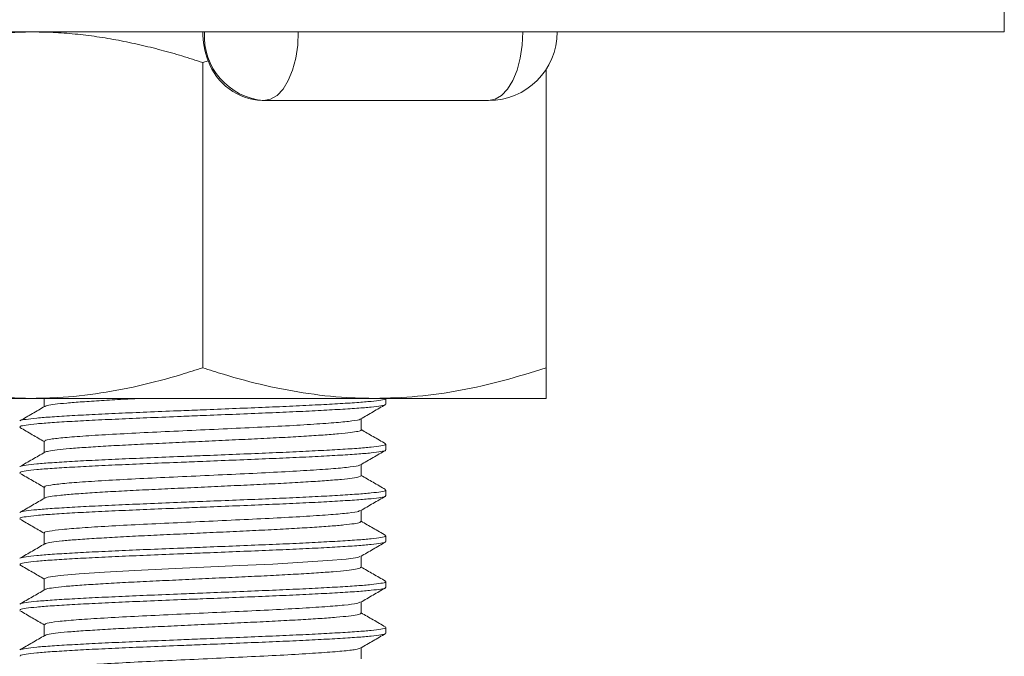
# Model space of a CAD drawing. Header units: millimetres. Extents: x 0 to 210, y 0 to 297.
# Tile 9 of 18: x 68 to 90, y 227 to 241. Entities that reach past the tile are written whole.
import ezdxf

# ---------------------------------------------------------------- set-up
doc = ezdxf.new("R2010")
doc.units = ezdxf.units.MM

msp = doc.modelspace()

# ---------------------------------------------------------------- linework, layer by layer
at = {"color": 7, "linetype": 'Continuous', "lineweight": 15}
for p, q in [((89.623, 243.67), (89.623, 240.67)), ((54.623, 240.67), (89.623, 240.67)), ((72.243, 240.04), (72.123, 240.001)), ((72.123, 233.34), (72.123, 240.001)), ((79.623, 239.858), (79.623, 233.34)), ((73.46, 239.17), (73.422, 239.17)), ((78.362, 239.17), (73.46, 239.17)), ((75.873, 232.67), (68.373, 232.67)), ((68.664, 232.67), (68.664, 232.489)), ((79.623, 232.67), (75.873, 232.67)), ((76.123, 232.545), (76.123, 232.67)), ((75.582, 231.983), (75.582, 232.227)), ((68.664, 231.733), (68.664, 231.489)), ((76.123, 231.545), (76.123, 231.67)), ((75.582, 230.983), (75.582, 231.227)), ((68.664, 230.733), (68.664, 230.489)), ((76.123, 230.545), (76.123, 230.67)), ((75.582, 229.983), (75.582, 230.227)), ((68.664, 229.733), (68.664, 229.489)), ((76.123, 229.545), (76.123, 229.67)), ((75.582, 228.983), (75.582, 229.227)), ((68.664, 228.733), (68.664, 228.489)), ((76.123, 228.545), (76.123, 228.67)), ((75.582, 227.983), (75.582, 228.227)), ((68.664, 227.733), (68.664, 227.489)), ((76.123, 227.545), (76.123, 227.67)), ((75.582, 226.983), (75.582, 227.227))]:
    msp.add_line(p, q, dxfattribs=at)
at = {"color": 7, "linetype": 'Continuous', "lineweight": 15, "flags": 128}
for points in [[(74.21, 240.67), (74.196, 240.378), (74.153, 240.096), (74.084, 239.837), (73.99, 239.61), (73.877, 239.423), (73.747, 239.285), (73.606, 239.199), (73.46, 239.17)], [(78.362, 239.17), (78.508, 239.199), (78.649, 239.285), (78.779, 239.423), (78.892, 239.61), (78.986, 239.837), (79.055, 240.096), (79.098, 240.378), (79.112, 240.67)], [(68.373, 232.67), (67.772, 232.67), (67.211, 232.67), (66.695, 232.67), (66.227, 232.67), (65.813, 232.67), (65.456, 232.67), (65.16, 232.67), (64.926, 232.67), (64.758, 232.67), (64.657, 232.67), (64.623, 232.67)], [(75.55, 229.221), (75.506, 229.2), (75.257, 229.163), (74.854, 229.128), (74.31, 229.092), (73.651, 229.055), (72.925, 229.02), (72.15, 228.984), (71.372, 228.948), (70.642, 228.913), (69.977, 228.876), (69.424, 228.84), (69.011, 228.805), (68.751, 228.769), (68.664, 228.733), (68.664, 228.733)]]:
    msp.add_lwpolyline(points, dxfattribs=at)
at = {"color": 7, "linetype": 'Continuous', "lineweight": 15}
for centre, radius, start, end in [((73.819, 240.668), 1.697, 179.901, 201.7007), ((73.568, 240.577), 1.41, 176.1887, 265.5981), ((78.362, 240.67), 1.5, 270, 0), ((73.472, 240.473), 1.303, 199.3833, 267.7765)]:
    msp.add_arc(centre, radius, start, end, dxfattribs=at)
for points, knots in [([(68.373, 240.67), (68.06, 240.662), (67.432, 240.644), (66.491, 240.504), (65.552, 240.294), (64.933, 240.099), (64.623, 240.001)], [0, 0, 0, 0, 0.246491, 0.494593, 0.746793, 1, 1, 1, 1]), ([(72.123, 240.001), (71.972, 240.05), (71.67, 240.148), (71.212, 240.277), (70.751, 240.392), (70.284, 240.49), (69.812, 240.569), (69.335, 240.627), (68.855, 240.664), (68.534, 240.668), (68.373, 240.67)], [0, 0, 0, 0, 0.123583, 0.247252, 0.371231, 0.495339, 0.621007, 0.746858, 0.873317, 1, 1, 1, 1]), ([(64.623, 233.34), (64.925, 233.245), (65.532, 233.053), (66.462, 232.842), (67.41, 232.698), (68.051, 232.68), (68.372, 232.67)], [0, 0, 0, 0, 0.24727, 0.495365, 0.746876, 1, 1, 1, 1]), ([(68.373, 232.67), (68.529, 232.673), (68.999, 232.68), (69.785, 232.758), (70.725, 232.933), (71.505, 233.14), (71.968, 233.29), (72.123, 233.34)], [0, 0, 0, 0, 0.123162, 0.370461, 0.620622, 0.873339, 1, 1, 1, 1]), ([(72.123, 233.34), (72.274, 233.291), (72.727, 233.144), (73.496, 232.939), (74.435, 232.762), (75.231, 232.68), (75.712, 232.673), (75.873, 232.67)], [0, 0, 0, 0, 0.123598, 0.371248, 0.621014, 0.873301, 1, 1, 1, 1]), ([(75.873, 232.67), (76.186, 232.679), (76.813, 232.697), (77.755, 232.837), (78.694, 233.047), (79.313, 233.242), (79.623, 233.34)], [0, 0, 0, 0, 0.246491, 0.494593, 0.746793, 1, 1, 1, 1]), ([(79.623, 233.34), (79.623, 233.245), (79.623, 233.053), (79.623, 232.842), (79.623, 232.698), (79.623, 232.68), (79.623, 232.67)], [0, 0, 0, 0, 0.247269, 0.495363, 0.746874, 1, 1, 1, 1]), ([(68.141, 232.181), (68.142, 232.183), (68.143, 232.193), (68.256, 232.213), (68.483, 232.241), (68.825, 232.267), (69.256, 232.294), (69.772, 232.321), (70.35, 232.348), (70.985, 232.375), (71.582, 232.399), (72.183, 232.423), (72.78, 232.447), (73.42, 232.473), (74.031, 232.499), (74.588, 232.526), (75.085, 232.553), (75.497, 232.579), (75.819, 232.606), (76.025, 232.633), (76.124, 232.655), (76.112, 232.667), (76.109, 232.67)], [0, 0, 0, 0, 0.0118276, 0.0659376, 0.1216166, 0.1757289, 0.2314107, 0.2855205, 0.3411993, 0.395312, 0.450994, 0.489209, 0.5421872, 0.596635, 0.6496132, 0.7040611, 0.7581714, 0.8138509, 0.867961, 0.9236403, 0.9777518, 1, 1, 1, 1]), ([(70.799, 232.67), (70.66, 232.664), (70.344, 232.648), (69.902, 232.622), (69.485, 232.595), (69.141, 232.569), (68.887, 232.542), (68.726, 232.517), (68.697, 232.502), (68.684, 232.495)], [0, 0, 0, 0, 0.119654, 0.270978, 0.42669, 0.578022, 0.733744, 0.885068, 1, 1, 1, 1]), ([(68.674, 232.495), (68.584, 232.443), (68.403, 232.338), (68.222, 232.233), (68.132, 232.181)], [0, 0, 0, 0, 0.499922, 1, 1, 1, 1]), ([(68.137, 232.045), (68.135, 232.051), (68.132, 232.065), (68.253, 232.088), (68.484, 232.116), (68.825, 232.142), (69.256, 232.169), (69.772, 232.196), (70.35, 232.223), (70.985, 232.25), (71.582, 232.274), (72.183, 232.298), (72.78, 232.322), (73.42, 232.348), (74.031, 232.374), (74.588, 232.401), (75.085, 232.428), (75.497, 232.454), (75.819, 232.481), (76.025, 232.508), (76.124, 232.53), (76.112, 232.542), (76.109, 232.545)], [0, 0, 0, 0, 0.032726, 0.085691, 0.140193, 0.193161, 0.247665, 0.30063, 0.355132, 0.4081, 0.462604, 0.500011, 0.551869, 0.605165, 0.657023, 0.71032, 0.763286, 0.817788, 0.870753, 0.925255, 0.978222, 1, 1, 1, 1]), ([(75.571, 232.221), (75.662, 232.273), (75.843, 232.378), (76.023, 232.483), (76.114, 232.535)], [0, 0, 0, 0, 0.499935, 1, 1, 1, 1]), ([(75.559, 232.221), (75.559, 232.219), (75.562, 232.205), (75.397, 232.178), (75.064, 232.142), (74.565, 232.107), (73.949, 232.07), (73.237, 232.035), (72.47, 231.999), (71.686, 231.962), (70.923, 231.927), (70.22, 231.891), (69.616, 231.855), (69.135, 231.82), (68.816, 231.784), (68.662, 231.754), (68.68, 231.738), (68.685, 231.733)], [0, 0, 0, 0, 0.013167, 0.087154, 0.160894, 0.233934, 0.308028, 0.381472, 0.454759, 0.528872, 0.602007, 0.675622, 0.749668, 0.822639, 0.896504, 0.970398, 1, 1, 1, 1]), ([(68.131, 232.035), (68.222, 231.983), (68.399, 231.88), (68.577, 231.777), (68.664, 231.727)], [0, 0, 0, 0, 0.5092308, 1, 1, 1, 1]), ([(75.574, 231.983), (75.576, 231.981), (75.591, 231.971), (75.522, 231.951), (75.362, 231.924), (75.104, 231.897), (74.76, 231.871), (74.344, 231.844), (73.861, 231.816), (73.333, 231.789), (72.766, 231.763), (72.185, 231.736), (71.598, 231.708), (71.03, 231.682), (70.489, 231.656), (69.999, 231.628), (69.565, 231.601), (69.207, 231.575), (68.931, 231.548), (68.744, 231.521), (68.699, 231.504), (68.677, 231.495)], [0, 0, 0, 0, 0.010399, 0.06634, 0.120701, 0.176638, 0.231003, 0.286943, 0.341305, 0.397242, 0.451605, 0.507544, 0.561906, 0.617843, 0.672205, 0.728142, 0.782504, 0.838441, 0.892803, 0.94874, 1, 1, 1, 1]), ([(76.115, 231.68), (76.024, 231.733), (75.846, 231.836), (75.669, 231.938), (75.582, 231.989)], [0, 0, 0, 0, 0.509114, 1, 1, 1, 1]), ([(68.137, 231.045), (68.135, 231.051), (68.132, 231.065), (68.253, 231.088), (68.484, 231.116), (68.825, 231.142), (69.256, 231.169), (69.772, 231.196), (70.35, 231.223), (70.985, 231.25), (71.582, 231.274), (72.183, 231.298), (72.78, 231.322), (73.42, 231.348), (74.031, 231.374), (74.588, 231.401), (75.085, 231.428), (75.497, 231.454), (75.819, 231.481), (76.025, 231.508), (76.124, 231.53), (76.112, 231.542), (76.109, 231.545)], [0, 0, 0, 0, 0.032726, 0.085691, 0.140193, 0.193161, 0.247665, 0.30063, 0.355132, 0.4081, 0.462604, 0.500011, 0.551869, 0.605165, 0.657023, 0.71032, 0.763286, 0.817788, 0.870753, 0.925255, 0.978222, 1, 1, 1, 1]), ([(68.142, 231.181), (68.142, 231.183), (68.143, 231.193), (68.257, 231.213), (68.483, 231.241), (68.825, 231.267), (69.256, 231.294), (69.772, 231.321), (70.35, 231.348), (70.985, 231.375), (71.582, 231.399), (72.183, 231.423), (72.78, 231.447), (73.42, 231.473), (74.031, 231.499), (74.588, 231.526), (75.085, 231.553), (75.497, 231.579), (75.819, 231.606), (76.025, 231.633), (76.124, 231.655), (76.112, 231.667), (76.109, 231.67)], [0, 0, 0, 0, 0.010641, 0.064816, 0.120562, 0.174739, 0.230488, 0.284662, 0.340408, 0.394586, 0.450335, 0.488596, 0.541637, 0.596151, 0.649192, 0.703706, 0.757881, 0.813627, 0.867802, 0.923549, 0.977725, 1, 1, 1, 1]), ([(75.571, 231.221), (75.661, 231.273), (75.842, 231.378), (76.023, 231.483), (76.114, 231.535)], [0, 0, 0, 0, 0.499925, 1, 1, 1, 1]), ([(68.675, 231.495), (68.585, 231.443), (68.404, 231.338), (68.223, 231.234), (68.133, 231.181)], [0, 0, 0, 0, 0.4999373, 1, 1, 1, 1]), ([(75.552, 231.221), (75.551, 231.217), (75.547, 231.202), (75.362, 231.173), (75.004, 231.137), (74.488, 231.102), (73.857, 231.065), (73.135, 231.03), (72.363, 230.994), (71.58, 230.957), (70.823, 230.923), (70.132, 230.886), (69.543, 230.85), (69.08, 230.815), (68.785, 230.778), (68.652, 230.751), (68.676, 230.736), (68.681, 230.733)], [0, 0, 0, 0, 0.022596, 0.096708, 0.170315, 0.24354, 0.317703, 0.390981, 0.464529, 0.538657, 0.611715, 0.685545, 0.759551, 0.832543, 0.906569, 0.980366, 1, 1, 1, 1]), ([(68.133, 231.034), (68.223, 230.982), (68.401, 230.88), (68.578, 230.777), (68.664, 230.727)], [0, 0, 0, 0, 0.511061, 1, 1, 1, 1]), ([(75.581, 230.983), (75.572, 230.974), (75.554, 230.957), (75.403, 230.93), (75.164, 230.902), (74.84, 230.876), (74.435, 230.849), (73.968, 230.822), (73.445, 230.795), (72.888, 230.769), (72.305, 230.741), (71.722, 230.714), (71.145, 230.687), (70.601, 230.661), (70.095, 230.634), (69.652, 230.607), (69.275, 230.58), (68.98, 230.554), (68.781, 230.526), (68.683, 230.507), (68.681, 230.496), (68.681, 230.495)], [0, 0, 0, 0, 0.054069, 0.109988, 0.164331, 0.22025, 0.274593, 0.330512, 0.384857, 0.440778, 0.495121, 0.55104, 0.605386, 0.661308, 0.715651, 0.77157, 0.825916, 0.881839, 0.936182, 0.9921, 1, 1, 1, 1]), ([(76.112, 230.682), (76.022, 230.734), (75.845, 230.836), (75.668, 230.939), (75.582, 230.989)], [0, 0, 0, 0, 0.511148, 1, 1, 1, 1]), ([(68.142, 230.181), (68.142, 230.183), (68.143, 230.193), (68.257, 230.213), (68.483, 230.241), (68.825, 230.267), (69.256, 230.294), (69.772, 230.321), (70.35, 230.348), (70.985, 230.375), (71.582, 230.399), (72.183, 230.423), (72.78, 230.447), (73.42, 230.473), (74.031, 230.499), (74.588, 230.526), (75.085, 230.553), (75.497, 230.579), (75.819, 230.606), (76.025, 230.633), (76.124, 230.655), (76.112, 230.667), (76.109, 230.67)], [0, 0, 0, 0, 0.01133, 0.065467, 0.121174, 0.175314, 0.231023, 0.28516, 0.340867, 0.395007, 0.450717, 0.488952, 0.541957, 0.596432, 0.649437, 0.703912, 0.75805, 0.813757, 0.867894, 0.923602, 0.977741, 1, 1, 1, 1]), ([(68.675, 230.495), (68.584, 230.443), (68.403, 230.338), (68.222, 230.233), (68.132, 230.181)], [0, 0, 0, 0, 0.499927, 1, 1, 1, 1]), ([(68.137, 230.045), (68.135, 230.051), (68.132, 230.065), (68.253, 230.088), (68.484, 230.116), (68.825, 230.142), (69.256, 230.169), (69.772, 230.196), (70.35, 230.223), (70.985, 230.25), (71.582, 230.274), (72.183, 230.298), (72.78, 230.322), (73.42, 230.348), (74.031, 230.374), (74.588, 230.401), (75.085, 230.428), (75.497, 230.454), (75.819, 230.481), (76.025, 230.508), (76.124, 230.53), (76.112, 230.542), (76.109, 230.545)], [0, 0, 0, 0, 0.032726, 0.085691, 0.140193, 0.193161, 0.247665, 0.30063, 0.355132, 0.4081, 0.462604, 0.500011, 0.551869, 0.605165, 0.657023, 0.71032, 0.763286, 0.817788, 0.870753, 0.925255, 0.978222, 1, 1, 1, 1]), ([(75.57, 230.22), (75.661, 230.273), (75.841, 230.377), (76.022, 230.482), (76.113, 230.534)], [0, 0, 0, 0, 0.499936, 1, 1, 1, 1]), ([(68.131, 230.036), (68.221, 229.983), (68.399, 229.88), (68.577, 229.777), (68.664, 229.727)], [0, 0, 0, 0, 0.509124, 1, 1, 1, 1]), ([(75.549, 230.22), (75.545, 230.215), (75.531, 230.198), (75.323, 230.168), (74.942, 230.133), (74.409, 230.097), (73.763, 230.06), (73.032, 230.025), (72.257, 229.989), (71.474, 229.952), (70.724, 229.918), (70.045, 229.881), (69.472, 229.845), (69.029, 229.81), (68.759, 229.773), (68.643, 229.748), (68.671, 229.735), (68.674, 229.733)], [0, 0, 0, 0, 0.0319889, 0.1061898, 0.1796306, 0.253103, 0.3273, 0.4004665, 0.4742506, 0.5483568, 0.6214013, 0.695413, 0.7693422, 0.842418, 0.9165717, 0.9902387, 1, 1, 1, 1]), ([(75.573, 229.983), (75.57, 229.976), (75.565, 229.961), (75.44, 229.935), (75.223, 229.908), (74.913, 229.881), (74.527, 229.855), (74.069, 229.827), (73.56, 229.8), (73.005, 229.774), (72.43, 229.747), (71.841, 229.72), (71.266, 229.693), (70.709, 229.667), (70.198, 229.64), (69.737, 229.612), (69.348, 229.586), (69.034, 229.559), (68.816, 229.532), (68.698, 229.51), (68.688, 229.498), (68.686, 229.495)], [0, 0, 0, 0, 0.043339, 0.097635, 0.153506, 0.207806, 0.26368, 0.317977, 0.373847, 0.428147, 0.484021, 0.538318, 0.594188, 0.648487, 0.704361, 0.758657, 0.814528, 0.868825, 0.924697, 0.978994, 1, 1, 1, 1]), ([(76.115, 229.68), (76.024, 229.733), (75.846, 229.836), (75.669, 229.939), (75.582, 229.989)], [0, 0, 0, 0, 0.509293, 1, 1, 1, 1]), ([(68.141, 229.181), (68.142, 229.183), (68.143, 229.193), (68.256, 229.213), (68.483, 229.241), (68.825, 229.267), (69.256, 229.294), (69.772, 229.321), (70.35, 229.348), (70.985, 229.375), (71.582, 229.399), (72.183, 229.423), (72.78, 229.447), (73.42, 229.473), (74.031, 229.499), (74.588, 229.526), (75.085, 229.553), (75.497, 229.579), (75.819, 229.606), (76.025, 229.633), (76.124, 229.655), (76.112, 229.667), (76.109, 229.67)], [0, 0, 0, 0, 0.0119363, 0.0660404, 0.1217133, 0.1758196, 0.2314953, 0.2855992, 0.3412719, 0.3953785, 0.4510544, 0.4892653, 0.5422376, 0.5966794, 0.6496518, 0.7040937, 0.758198, 0.8138714, 0.8679756, 0.9236487, 0.9777542, 1, 1, 1, 1]), ([(68.674, 229.495), (68.584, 229.442), (68.403, 229.338), (68.222, 229.233), (68.131, 229.181)], [0, 0, 0, 0, 0.499934, 1, 1, 1, 1]), ([(68.137, 229.045), (68.135, 229.051), (68.132, 229.065), (68.253, 229.088), (68.484, 229.116), (68.825, 229.142), (69.256, 229.169), (69.772, 229.196), (70.35, 229.223), (70.985, 229.25), (71.582, 229.274), (72.183, 229.298), (72.78, 229.322), (73.42, 229.348), (74.031, 229.374), (74.588, 229.401), (75.085, 229.428), (75.497, 229.454), (75.819, 229.481), (76.025, 229.508), (76.124, 229.53), (76.112, 229.542), (76.109, 229.545)], [0, 0, 0, 0, 0.032726, 0.085691, 0.140193, 0.193161, 0.247665, 0.30063, 0.355132, 0.4081, 0.462604, 0.500011, 0.551869, 0.605165, 0.657023, 0.71032, 0.763286, 0.817788, 0.870753, 0.925255, 0.978222, 1, 1, 1, 1]), ([(75.571, 229.221), (75.662, 229.273), (75.843, 229.378), (76.024, 229.483), (76.114, 229.535)], [0, 0, 0, 0, 0.499922, 1, 1, 1, 1]), ([(68.132, 229.035), (68.223, 228.982), (68.4, 228.88), (68.577, 228.777), (68.664, 228.727)], [0, 0, 0, 0, 0.510389, 1, 1, 1, 1]), ([(75.57, 228.983), (75.571, 228.978), (75.576, 228.964), (75.474, 228.941), (75.276, 228.913), (74.986, 228.887), (74.612, 228.861), (74.171, 228.833), (73.668, 228.806), (73.126, 228.78), (72.549, 228.753), (71.966, 228.726), (71.383, 228.698), (70.825, 228.672), (70.299, 228.645), (69.83, 228.618), (69.422, 228.591), (69.093, 228.565), (68.853, 228.538), (68.713, 228.514), (68.694, 228.5), (68.687, 228.495)], [0, 0, 0, 0, 0.031132, 0.087065, 0.141418, 0.197347, 0.251701, 0.307631, 0.361984, 0.417913, 0.472266, 0.528196, 0.582549, 0.638479, 0.692833, 0.748762, 0.803117, 0.859049, 0.913402, 0.969331, 1, 1, 1, 1]), ([(76.112, 228.682), (76.022, 228.734), (75.845, 228.836), (75.668, 228.939), (75.582, 228.989)], [0, 0, 0, 0, 0.511249, 1, 1, 1, 1]), ([(68.137, 228.045), (68.135, 228.051), (68.132, 228.065), (68.253, 228.088), (68.484, 228.116), (68.825, 228.142), (69.256, 228.169), (69.772, 228.196), (70.35, 228.223), (70.985, 228.25), (71.582, 228.274), (72.183, 228.298), (72.78, 228.322), (73.42, 228.348), (74.031, 228.374), (74.588, 228.401), (75.085, 228.428), (75.497, 228.454), (75.819, 228.481), (76.025, 228.508), (76.124, 228.53), (76.112, 228.542), (76.109, 228.545)], [0, 0, 0, 0, 0.032726, 0.085691, 0.140193, 0.193161, 0.247665, 0.30063, 0.355132, 0.4081, 0.462604, 0.500011, 0.551869, 0.605165, 0.657023, 0.71032, 0.763286, 0.817788, 0.870753, 0.925255, 0.978222, 1, 1, 1, 1]), ([(68.142, 228.181), (68.142, 228.183), (68.143, 228.193), (68.257, 228.213), (68.483, 228.241), (68.825, 228.267), (69.256, 228.294), (69.772, 228.321), (70.35, 228.348), (70.985, 228.375), (71.582, 228.399), (72.183, 228.423), (72.78, 228.447), (73.42, 228.473), (74.031, 228.499), (74.588, 228.526), (75.085, 228.553), (75.497, 228.579), (75.819, 228.606), (76.025, 228.633), (76.124, 228.655), (76.112, 228.667), (76.109, 228.67)], [0, 0, 0, 0, 0.010985, 0.065141, 0.120867, 0.175026, 0.230755, 0.284911, 0.340637, 0.394796, 0.450526, 0.488773, 0.541797, 0.596291, 0.649314, 0.703809, 0.757965, 0.813692, 0.867848, 0.923575, 0.977733, 1, 1, 1, 1]), ([(75.57, 228.22), (75.66, 228.272), (75.841, 228.377), (76.022, 228.482), (76.112, 228.534)], [0, 0, 0, 0, 0.499931, 1, 1, 1, 1]), ([(68.675, 228.495), (68.585, 228.443), (68.404, 228.338), (68.223, 228.234), (68.132, 228.181)], [0, 0, 0, 0, 0.499927, 1, 1, 1, 1]), ([(75.551, 228.22), (75.535, 228.212), (75.496, 228.191), (75.235, 228.158), (74.81, 228.123), (74.243, 228.087), (73.571, 228.05), (72.824, 228.016), (72.043, 227.979), (71.265, 227.943), (70.53, 227.908), (69.877, 227.871), (69.336, 227.836), (68.941, 227.8), (68.701, 227.765), (68.683, 227.743), (68.674, 227.733)], [0, 0, 0, 0, 0.051551, 0.125755, 0.198895, 0.272772, 0.346861, 0.419922, 0.494004, 0.567892, 0.641025, 0.715226, 0.788829, 0.862188, 0.93642, 1, 1, 1, 1]), ([(68.131, 228.035), (68.222, 227.983), (68.399, 227.88), (68.577, 227.777), (68.664, 227.727)], [0, 0, 0, 0, 0.509485, 1, 1, 1, 1]), ([(75.57, 227.983), (75.573, 227.98), (75.584, 227.968), (75.502, 227.947), (75.327, 227.919), (75.052, 227.892), (74.698, 227.866), (74.267, 227.839), (73.779, 227.812), (73.24, 227.785), (72.673, 227.759), (72.086, 227.731), (71.505, 227.704), (70.937, 227.678), (70.407, 227.651), (69.921, 227.624), (69.503, 227.597), (69.154, 227.571), (68.896, 227.544), (68.729, 227.518), (68.696, 227.502), (68.682, 227.495)], [0, 0, 0, 0, 0.020359, 0.074621, 0.130457, 0.184721, 0.240559, 0.294821, 0.350656, 0.404921, 0.46076, 0.515022, 0.570857, 0.625122, 0.680962, 0.735223, 0.791058, 0.845323, 0.901162, 0.955424, 1, 1, 1, 1]), ([(76.114, 227.681), (76.024, 227.733), (75.846, 227.836), (75.669, 227.939), (75.582, 227.989)], [0, 0, 0, 0, 0.5097144, 1, 1, 1, 1]), ([(68.141, 227.181), (68.141, 227.183), (68.142, 227.193), (68.256, 227.213), (68.483, 227.241), (68.825, 227.267), (69.256, 227.294), (69.772, 227.321), (70.35, 227.348), (70.985, 227.375), (71.582, 227.399), (72.183, 227.423), (72.78, 227.447), (73.42, 227.473), (74.031, 227.499), (74.588, 227.526), (75.085, 227.553), (75.497, 227.579), (75.819, 227.606), (76.025, 227.633), (76.124, 227.655), (76.112, 227.667), (76.109, 227.67)], [0, 0, 0, 0, 0.0125454, 0.066616, 0.1222546, 0.1763277, 0.231969, 0.2860395, 0.3416779, 0.3957512, 0.4513928, 0.4895801, 0.5425198, 0.596928, 0.6498678, 0.7042761, 0.7583471, 0.8139861, 0.8680569, 0.9236958, 0.977768, 1, 1, 1, 1]), ([(68.674, 227.495), (68.583, 227.442), (68.402, 227.337), (68.221, 227.233), (68.131, 227.18)], [0, 0, 0, 0, 0.4999284, 1, 1, 1, 1]), ([(68.137, 227.045), (68.135, 227.051), (68.132, 227.065), (68.253, 227.088), (68.484, 227.116), (68.825, 227.142), (69.256, 227.169), (69.772, 227.196), (70.35, 227.223), (70.985, 227.25), (71.582, 227.274), (72.183, 227.298), (72.78, 227.322), (73.42, 227.348), (74.031, 227.374), (74.588, 227.401), (75.085, 227.428), (75.497, 227.454), (75.819, 227.481), (76.025, 227.508), (76.124, 227.53), (76.112, 227.542), (76.109, 227.545)], [0, 0, 0, 0, 0.032726, 0.085691, 0.140193, 0.193161, 0.247665, 0.30063, 0.355132, 0.4081, 0.462604, 0.500011, 0.551869, 0.605165, 0.657023, 0.71032, 0.763286, 0.817788, 0.870753, 0.925255, 0.978222, 1, 1, 1, 1]), ([(75.572, 227.221), (75.662, 227.274), (75.843, 227.378), (76.024, 227.483), (76.115, 227.535)], [0, 0, 0, 0, 0.499924, 1, 1, 1, 1]), ([(75.562, 227.221), (75.536, 227.211), (75.481, 227.188), (75.186, 227.153), (74.74, 227.119), (74.157, 227.082), (73.473, 227.046), (72.719, 227.011), (71.936, 226.974), (71.162, 226.938), (70.436, 226.903), (69.797, 226.866), (69.273, 226.831), (68.9, 226.795), (68.688, 226.762), (68.683, 226.741), (68.681, 226.733)], [0, 0, 0, 0, 0.064018, 0.13797, 0.210854, 0.284683, 0.358465, 0.431367, 0.505345, 0.578873, 0.651945, 0.725986, 0.799185, 0.872571, 0.946588, 1, 1, 1, 1])]:
    msp.add_open_spline(points, degree=3, knots=knots, dxfattribs=at)

doc.saveas('drawing.dxf')
